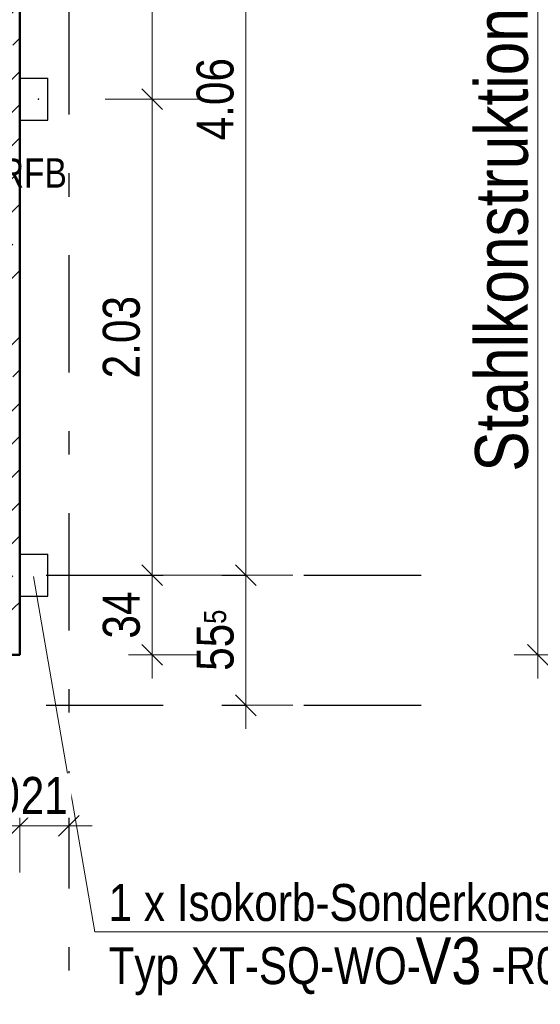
# Model space of a CAD drawing. Header units: millimetres. Extents: x -13 to 146, y -13 to 60.
# Tile 105 of 170: x 47.33 to 49.56, y 18.61 to 22.81. Entities that reach past the tile are written whole.
import ezdxf

# ---------------------------------------------------------------- set-up
doc = ezdxf.new("R2010")
doc.units = ezdxf.units.MM
doc.linetypes.add('DASHDOTX2', pattern=[2, 1, -0.5, 0, -0.5])
for name, color, linetype, lineweight in [('Achsen', 7, 'Continuous', 20), ('Schraffuren', 7, 'Continuous', 20), ('Texte', 7, 'Continuous', 20)]:
    doc.layers.add(name, color=color, linetype=linetype, lineweight=lineweight)
doc.styles.add('Arial Narrow', font='ARIALN.TTF')
doc.dimstyles.new('Arch_Strakon_dimstyle', dxfattribs={"dimtxt": 11.25, "dimasz": 1, "dimexe": 1.25, "dimexo": 0.0625, "dimgap": 1, "dimtad": 0, "dimdec": 5, "dimzin": 12, "dimdsep": 46, "dimtxsty": 'Arial Narrow', "dimblk": 'Arrowhead_Tick', "dimsah": 1, "dimcen": 0, "dimse1": 1, "dimse2": 1, "dimclrd": 6, "dimclrt": 3, "dimazin": 0, "dimtfac": 1, "dimtdec": 4, "dimtmove": 0, "dimatfit": 3, "dimldrblk": 'NONE', "dimfxl": 1, "dimtvp": 1, "dimtolj": 1, "dimtzin": 0, "dimlwd": 13, "dimarcsym": 2})
pattern_1 = [(45, (0, 0), (-0.14142136, 0.14142136), [0.15, -0.1]), (45, (-0.07071, 0.07071), (-0.14142136, 0.14142136), [])]

# ---------------------------------------------------------------- blocks, each defined once
blk = doc.blocks.new('Arrowhead_Tick')
at = {"color": 0, "linetype": 'Continuous', "lineweight": -2}
for p, q in [((0, 20), (0, -10)), ((-1, 0), (0, 0)), ((10, 0), (0, 0))]:
    blk.add_line(p, q, dxfattribs=at)
at = {"color": 2, "linetype": 'Continuous', "lineweight": 35}
blk.add_line((4.42, 4.42), (-4.42, -4.42), dxfattribs=at)
blk = doc.blocks.new('*D100')
at = {"layer": 'Achsen', "color": 6, "linetype": 'Continuous', "lineweight": 13}
blk.add_line((48.3, 19.893), (48.3, 20.428), dxfattribs=at)
at = {"layer": 'Defpoints', "color": 0}
for p in [(49.1225, 20.438), (49.1225, 19.883)]:
    blk.add_point(p, dxfattribs=at)
at = {"layer": 'Achsen', "color": 6, "lineweight": 13, "xscale": 0.01, "yscale": 0.01, "zscale": 0.01}
for p, rotation in [((48.3, 20.438), 90), ((48.3, 19.883), 270)]:
    blk.add_blockref('Arrowhead_Tick', p, dxfattribs=dict(at, rotation=rotation))
at = {"layer": 'Achsen', "color": 2, "lineweight": 35, "insert": (48.1699, 20.1605), "char_height": 0.1575, "attachment_point": 5, "rotation": 90, "style": 'Arial Narrow', "bg_fill": 3, "box_fill_scale": 1.1, "bg_fill_color": 256, "bg_fill_true_color": 13158600, "bg_fill_transparency": 0}
blk.add_mtext('\\A1;55{\\A1;\\H.6x;\\S5;}', dxfattribs=at)
at = {"layer": 'Defpoints', "color": 0}
blk.add_point((48.3, 20.438), dxfattribs=at)
blk = doc.blocks.new('_None')
blk = doc.blocks.new('*D101')
at = {"layer": 'Achsen', "color": 6, "linetype": 'Continuous', "lineweight": 13}
blk.add_line((48.3, 20.448), (48.3, 24.488), dxfattribs=at)
at = {"layer": 'Defpoints', "color": 0}
for p in [(48.3, 24.498), (49.1225, 24.498), (49.1225, 20.438)]:
    blk.add_point(p, dxfattribs=at)
at = {"layer": 'Achsen', "color": 6, "lineweight": 13, "xscale": 0.01, "yscale": 0.01, "zscale": 0.01}
for p, rotation in [((48.3, 24.498), 90), ((48.3, 20.438), 270)]:
    blk.add_blockref('Arrowhead_Tick', p, dxfattribs=dict(at, rotation=rotation))
at = {"layer": 'Achsen', "color": 2, "lineweight": 35, "insert": (48.1696, 22.468), "char_height": 0.1575, "attachment_point": 5, "rotation": 90, "style": 'Arial Narrow', "bg_fill": 3, "box_fill_scale": 1.1, "bg_fill_color": 256, "bg_fill_true_color": 13158600, "bg_fill_transparency": 0}
blk.add_mtext('\\A1;4.06', dxfattribs=at)
blk = doc.blocks.new('*D162')
at = {"layer": 'Achsen', "color": 6, "linetype": 'Continuous', "lineweight": 13}
blk.add_line((47.145, 19.3696), (47.325, 19.3696), dxfattribs=at)
at = {"layer": 'Defpoints', "color": 0}
for p in [(47.135, 20.2981), (47.335, 20.0981), (47.335, 19.3696)]:
    blk.add_point(p, dxfattribs=at)
at = {"layer": 'Achsen', "color": 6, "lineweight": 13, "xscale": 0.01, "yscale": 0.01, "zscale": 0.01}
blk.add_blockref('Arrowhead_Tick', (47.335, 19.3696), dxfattribs=at)
at = {"layer": 'Achsen', "color": 6, "lineweight": 13, "xscale": 0.01, "yscale": 0.01, "zscale": 0.01, "rotation": 180}
blk.add_blockref('Arrowhead_Tick', (47.135, 19.3696), dxfattribs=at)
at = {"layer": 'Achsen', "color": 2, "lineweight": 35, "insert": (47.235, 19.5), "char_height": 0.1575, "attachment_point": 5, "style": 'Arial Narrow', "bg_fill": 3, "box_fill_scale": 1.1, "bg_fill_color": 256, "bg_fill_true_color": 13158600, "bg_fill_transparency": 0}
blk.add_mtext('\\A1;20', dxfattribs=at)
blk = doc.blocks.new('*D190')
at = {"layer": 'Achsen', "color": 6, "linetype": 'Continuous', "lineweight": 13}
blk.add_line((47.345, 19.3696), (47.5346, 19.3696), dxfattribs=at)
at = {"layer": 'Defpoints', "color": 0}
for p in [(47.335, 20.0981), (47.5446, 19.3696), (47.5446, 12.3741)]:
    blk.add_point(p, dxfattribs=at)
at = {"layer": 'Achsen', "color": 6, "lineweight": 13, "xscale": 0.01, "yscale": 0.01, "zscale": 0.01}
blk.add_blockref('Arrowhead_Tick', (47.5446, 19.3696), dxfattribs=at)
at = {"layer": 'Achsen', "color": 6, "lineweight": 13, "xscale": 0.01, "yscale": 0.01, "zscale": 0.01, "rotation": 180}
blk.add_blockref('Arrowhead_Tick', (47.335, 19.3696), dxfattribs=at)
at = {"layer": 'Achsen', "color": 2, "lineweight": 35, "insert": (47.4398, 19.4986), "char_height": 0.1575, "attachment_point": 5, "style": 'Arial Narrow', "bg_fill": 3, "box_fill_scale": 1.1, "bg_fill_color": 256, "bg_fill_true_color": 13158600, "bg_fill_transparency": 0}
blk.add_mtext('\\A1;21', dxfattribs=at)
blk = doc.blocks.new('*D199')
at = {"color": 6, "linetype": 'Continuous', "lineweight": 13}
blk.add_line((49.5455, 20.108), (49.5455, 37.2481), dxfattribs=at)
at = {"layer": 'Defpoints', "color": 0}
for p in [(47.3348, 37.2581), (49.5455, 37.2581), (47.335, 20.098)]:
    blk.add_point(p, dxfattribs=at)
at = {"color": 6, "lineweight": 13, "xscale": 0.01, "yscale": 0.01, "zscale": 0.01}
for p, rotation in [((49.5455, 37.2581), 90), ((49.5455, 20.098), 270)]:
    blk.add_blockref('Arrowhead_Tick', p, dxfattribs=dict(at, rotation=rotation))
blk = doc.blocks.new('*D461')
at = {"color": 6, "linetype": 'Continuous', "lineweight": 13}
blk.add_line((47.9, 20.108), (47.9, 20.428), dxfattribs=at)
at = {"layer": 'Defpoints', "color": 0}
for p in [(47.9, 20.438), (49.1225, 20.438), (47.335, 20.098)]:
    blk.add_point(p, dxfattribs=at)
at = {"color": 6, "lineweight": 13, "xscale": 0.01, "yscale": 0.01, "zscale": 0.01}
for p, rotation in [((47.9, 20.438), 90), ((47.9, 20.098), 270)]:
    blk.add_blockref('Arrowhead_Tick', p, dxfattribs=dict(at, rotation=rotation))
at = {"color": 2, "lineweight": 35, "insert": (47.7696, 20.268), "char_height": 0.1575, "attachment_point": 5, "rotation": 90, "style": 'Arial Narrow', "bg_fill": 3, "box_fill_scale": 1.1, "bg_fill_color": 256, "bg_fill_true_color": 13158600, "bg_fill_transparency": 0}
blk.add_mtext('\\A1;34', dxfattribs=at)
blk = doc.blocks.new('*D462')
at = {"color": 6, "linetype": 'Continuous', "lineweight": 13}
blk.add_line((47.9, 20.448), (47.9, 22.4581), dxfattribs=at)
at = {"layer": 'Defpoints', "color": 0}
for p in [(47.415, 22.4681), (47.9, 22.4681), (49.1225, 20.438)]:
    blk.add_point(p, dxfattribs=at)
at = {"color": 6, "lineweight": 13, "xscale": 0.01, "yscale": 0.01, "zscale": 0.01}
for p, rotation in [((47.9, 22.4681), 90), ((47.9, 20.438), 270)]:
    blk.add_blockref('Arrowhead_Tick', p, dxfattribs=dict(at, rotation=rotation))
at = {"color": 2, "lineweight": 35, "insert": (47.7696, 21.453), "char_height": 0.1575, "attachment_point": 5, "rotation": 90, "style": 'Arial Narrow', "bg_fill": 3, "box_fill_scale": 1.1, "bg_fill_color": 256, "bg_fill_true_color": 13158600, "bg_fill_transparency": 0}
blk.add_mtext('\\A1;2.03', dxfattribs=at)
blk = doc.blocks.new('*D463')
at = {"color": 6, "linetype": 'Continuous', "lineweight": 13}
blk.add_line((47.9, 22.4781), (47.9, 24.488), dxfattribs=at)
at = {"layer": 'Defpoints', "color": 0}
for p in [(47.9, 24.498), (49.1225, 24.498), (47.415, 22.4681)]:
    blk.add_point(p, dxfattribs=at)
at = {"color": 6, "lineweight": 13, "xscale": 0.01, "yscale": 0.01, "zscale": 0.01}
for p, rotation in [((47.9, 24.498), 90), ((47.9, 22.4681), 270)]:
    blk.add_blockref('Arrowhead_Tick', p, dxfattribs=dict(at, rotation=rotation))
at = {"color": 2, "lineweight": 35, "insert": (47.7696, 23.483), "char_height": 0.1575, "attachment_point": 5, "rotation": 90, "style": 'Arial Narrow', "bg_fill": 3, "box_fill_scale": 1.1, "bg_fill_color": 256, "bg_fill_true_color": 13158600, "bg_fill_transparency": 0}
blk.add_mtext('\\A1;2.03', dxfattribs=at)

msp = doc.modelspace()

# ---------------------------------------------------------------- hatches: boundary and pattern name
at = {"layer": 'Schraffuren', "lineweight": 13}
h = msp.add_hatch(dxfattribs=at)
h.set_pattern_fill('bB', color=6, scale=0.01, angle=45, style=0, pattern_type=2)
h.set_pattern_definition(pattern_1)
h.paths.add_polyline_path([(47.334982, 25.848114), (47.334982, 20.29809), (47.134982, 20.29809), (47.134982, 25.848114)])
h = msp.add_hatch(dxfattribs=at)
h.set_pattern_fill('bB', color=6, scale=0.01, angle=45, style=0, pattern_type=2)
h.set_pattern_definition(pattern_1)
h.paths.add_polyline_path([(47.334982, 20.09809), (46.344627, 20.09809), (46.344627, 20.29809), (47.334982, 20.29809)])

# ---------------------------------------------------------------- linework, layer by layer
at = {"color": 5, "linetype": 'Continuous', "lineweight": 18}
msp.add_line((47.656003, 18.917682), (47.393631, 20.432805), dxfattribs=at)
at = {"color": 9, "linetype": 'Continuous', "lineweight": 0}
msp.add_circle((47.414982, 22.46809), 0.00111, dxfattribs=at)
at = {"layer": 'Achsen', "color": 3, "linetype": 'DASHDOTX2', "lineweight": 25, "ltscale": 0.5}
for p, q in [((47.544631, 39.402162), (47.544631, 17.803455)), ((3.447631, 20.43799), (49.122527, 20.43799)), ((3.447631, 19.88299), (49.122527, 19.88299))]:
    msp.add_line(p, q, dxfattribs=at)
at = {"layer": 'Achsen', "color": 5, "linetype": 'Continuous', "lineweight": 18}
msp.add_line((51.689219, 18.917682), (47.656003, 18.917682), dxfattribs=at)
at = {"layer": 'Achsen', "color": 9, "linetype": 'Continuous', "lineweight": 0}
msp.add_circle((47.334982, 20.09799), 0.00111, dxfattribs=at)

# ---------------------------------------------------------------- texts
at = {"color": 4, "lineweight": 50, "style": 'Arial Narrow'}
msp.add_text('Stahlkonstruktion Terrasse', height=0.225, rotation=90, dxfattribs=at).set_placement((49.503286, 20.879487))
at = {"color": 2, "lineweight": 35, "style": 'Arial Narrow'}
msp.add_text('Typ XT-SQ-WO-      -R0_LR170_X120_H280-L220-D16', height=0.1575, dxfattribs=at).set_placement((47.714248, 18.693883))
at = {"layer": 'Achsen', "color": 2, "lineweight": 35, "style": 'Arial Narrow'}
for s, height, p in [('1 x Isokorb-Sonderkonstruktion', 0.1575, (47.714248, 18.963347)), ('V3', 0.2, (49.024287, 18.693883))]:
    msp.add_text(s, height=height, dxfattribs=at).set_placement(p)

# ---------------------------------------------------------------- next in the draw order: dimensions: what is measured, and where the dimension line sits
at = {"layer": 'Achsen', "lineweight": 35}
dim = msp.add_linear_dim(base=(48.3, 20.43799), p1=(49.122527, 19.88299), p2=(49.122527, 20.43799), angle=90, text='55{\\A1;\\H.6x;\\S5;}', dimstyle='Arch_Strakon_dimstyle', override={"dimscale": 0.01, "dimtxt": 15.75, "dimasz": 1, "dimgap": 5, "dimtad": 1, "dimjust": 0, "dimtih": 0, "dimtoh": 0, "dimdec": 5, "dimdsep": 46, "dimtxsty": 'Arial Narrow', "dimclrd": 6, "dimclrt": 2, "dimtix": 1, "dimtofl": 255, "dimtmove": 0, "dimatfit": 2, "dimfxl": 0, "dimfxlon": 0, "dimtvp": 31.746032, "dimtfill": 1, "dimtfillclr": 7, "dimlwd": 13}, dxfattribs=at)
dim.commit()
dim.dimension.update_dxf_attribs({"geometry": '*D100', "text_midpoint": (48.3, 20.16049), "dimtype": 160})
dim = msp.add_linear_dim(base=(47.334982, 19.369568), p1=(47.134982, 20.29809), p2=(47.334982, 20.09809), text='20', dimstyle='Arch_Strakon_dimstyle', override={"dimscale": 0.01, "dimtxt": 15.75, "dimasz": 1, "dimgap": 5, "dimtad": 1, "dimjust": 0, "dimtih": 0, "dimtoh": 0, "dimdec": 5, "dimdsep": 46, "dimtxsty": 'Arial Narrow', "dimclrd": 6, "dimclrt": 2, "dimtix": 1, "dimtofl": 255, "dimtmove": 0, "dimatfit": 2, "dimfxl": 0, "dimfxlon": 0, "dimtvp": 31.746032, "dimtfill": 1, "dimtfillclr": 7, "dimlwd": 13}, dxfattribs=at)
dim.commit()
dim.dimension.update_dxf_attribs({"geometry": '*D162', "text_midpoint": (47.234982, 19.369568), "dimtype": 160})

# ---------------------------------------------------------------- next in the draw order: dimensions: what is measured, and where the dimension line sits
dim = msp.add_linear_dim(base=(48.3, 24.49799), p1=(49.122527, 20.43799), p2=(49.122527, 24.49799), angle=90, text='4.06', dimstyle='Arch_Strakon_dimstyle', override={"dimscale": 0.01, "dimtxt": 15.75, "dimasz": 1, "dimgap": 5, "dimtad": 1, "dimjust": 0, "dimtih": 0, "dimtoh": 0, "dimdec": 5, "dimdsep": 46, "dimtxsty": 'Arial Narrow', "dimclrd": 6, "dimclrt": 2, "dimtix": 1, "dimtofl": 255, "dimtmove": 0, "dimatfit": 2, "dimfxl": 0, "dimfxlon": 0, "dimtvp": 31.746032, "dimtfill": 1, "dimtfillclr": 7, "dimlwd": 13}, dxfattribs=at)
dim.commit()
dim.dimension.update_dxf_attribs({"geometry": '*D101', "text_midpoint": (48.3, 22.46799), "dimtype": 160})
dim = msp.add_linear_dim(base=(47.544631, 19.369568), p1=(47.334982, 20.09809), p2=(47.544631, 12.374124), text='21', dimstyle='Arch_Strakon_dimstyle', override={"dimscale": 0.01, "dimtxt": 15.75, "dimasz": 1, "dimgap": 5, "dimtad": 1, "dimjust": 0, "dimtih": 0, "dimtoh": 0, "dimdec": 5, "dimdsep": 46, "dimtxsty": 'Arial Narrow', "dimclrd": 6, "dimclrt": 2, "dimtix": 1, "dimtofl": 255, "dimtmove": 0, "dimatfit": 2, "dimfxl": 0, "dimfxlon": 0, "dimtvp": 31.746032, "dimtfill": 1, "dimtfillclr": 7, "dimlwd": 13}, dxfattribs=at)
dim.commit()
dim.dimension.update_dxf_attribs({"geometry": '*D190', "text_midpoint": (47.439807, 19.369568), "dimtype": 160})

# ---------------------------------------------------------------- next in the draw order: dimensions: what is measured, and where the dimension line sits
at = {"lineweight": 35}
dim = msp.add_linear_dim(base=(49.54546, 37.258143), p1=(47.334982, 20.09799), p2=(47.334832, 37.258143), angle=90, text=' ', dimstyle='Arch_Strakon_dimstyle', override={"dimscale": 0.01, "dimtxt": 15.75, "dimasz": 1, "dimgap": 5, "dimtad": 1, "dimjust": 0, "dimtih": 0, "dimtoh": 0, "dimdec": 5, "dimdsep": 46, "dimtxsty": 'Arial Narrow', "dimclrd": 6, "dimclrt": 2, "dimtix": 1, "dimtofl": 255, "dimtmove": 0, "dimatfit": 2, "dimfxl": 0, "dimfxlon": 0, "dimtvp": 31.746032, "dimtfill": 1, "dimtfillclr": 7, "dimlwd": 13}, dxfattribs=at)
dim.commit()
dim.dimension.update_dxf_attribs({"geometry": '*D199', "text_midpoint": (49.54546, 28.678066), "dimtype": 160})

# ---------------------------------------------------------------- next in the draw order: dimensions: what is measured, and where the dimension line sits
dim = msp.add_linear_dim(base=(47.9, 20.43799), p1=(47.334982, 20.09799), p2=(49.122527, 20.43799), angle=90, text='34', dimstyle='Arch_Strakon_dimstyle', override={"dimscale": 0.01, "dimtxt": 15.75, "dimasz": 1, "dimgap": 5, "dimtad": 1, "dimjust": 0, "dimtih": 0, "dimtoh": 0, "dimdec": 5, "dimdsep": 46, "dimtxsty": 'Arial Narrow', "dimclrd": 6, "dimclrt": 2, "dimtix": 1, "dimtofl": 255, "dimtmove": 0, "dimatfit": 2, "dimfxl": 0, "dimfxlon": 0, "dimtvp": 31.746032, "dimtfill": 1, "dimtfillclr": 7, "dimlwd": 13}, dxfattribs=at)
dim.commit()
dim.dimension.update_dxf_attribs({"geometry": '*D461', "text_midpoint": (47.9, 20.26799), "dimtype": 160})

# ---------------------------------------------------------------- next in the draw order: linework, layer by layer
at = {"color": 4, "linetype": 'Continuous', "lineweight": 50}
for p, q in [((47.334982, 20.29809), (47.334982, 25.848114)), ((47.334982, 20.09809), (47.334982, 20.29809)), ((46.344627, 20.09809), (47.334982, 20.09809))]:
    msp.add_line(p, q, dxfattribs=at)

# ---------------------------------------------------------------- next in the draw order: dimensions: what is measured, and where the dimension line sits
at = {"lineweight": 35}
dim = msp.add_linear_dim(base=(47.9, 22.46809), p1=(49.122527, 20.43799), p2=(47.414982, 22.46809), angle=90, text='2.03', dimstyle='Arch_Strakon_dimstyle', override={"dimscale": 0.01, "dimtxt": 15.75, "dimasz": 1, "dimgap": 5, "dimtad": 1, "dimjust": 0, "dimtih": 0, "dimtoh": 0, "dimdec": 5, "dimdsep": 46, "dimtxsty": 'Arial Narrow', "dimclrd": 6, "dimclrt": 2, "dimtix": 1, "dimtofl": 255, "dimtmove": 0, "dimatfit": 2, "dimfxl": 0, "dimfxlon": 0, "dimtvp": 31.746032, "dimtfill": 1, "dimtfillclr": 7, "dimlwd": 13}, dxfattribs=at)
dim.commit()
dim.dimension.update_dxf_attribs({"geometry": '*D462', "text_midpoint": (47.9, 21.45304), "dimtype": 160})

# ---------------------------------------------------------------- next in the draw order: linework, layer by layer
at = {"layer": 'Achsen', "color": 3, "linetype": 'Continuous', "lineweight": 25}
for p, q in [((47.334982, 20.52809), (47.454982, 20.52809)), ((47.454982, 20.34809), (47.454982, 20.52809)), ((47.334982, 20.34809), (47.454982, 20.34809))]:
    msp.add_line(p, q, dxfattribs=at)

# ---------------------------------------------------------------- next in the draw order: texts
at = {"layer": 'Texte', "color": 3, "lineweight": 25, "style": 'Arial Narrow'}
msp.add_text('UK = 4.99 ü. RFB', height=0.125, dxfattribs=at).set_placement((46.410198, 22.090952))

# ---------------------------------------------------------------- next in the draw order: dimensions: what is measured, and where the dimension line sits
at = {"lineweight": 35}
dim = msp.add_linear_dim(base=(47.9, 24.49799), p1=(47.414982, 22.46809), p2=(49.122527, 24.49799), angle=90, text='2.03', dimstyle='Arch_Strakon_dimstyle', override={"dimscale": 0.01, "dimtxt": 15.75, "dimasz": 1, "dimgap": 5, "dimtad": 1, "dimjust": 0, "dimtih": 0, "dimtoh": 0, "dimdec": 5, "dimdsep": 46, "dimtxsty": 'Arial Narrow', "dimclrd": 6, "dimclrt": 2, "dimtix": 1, "dimtofl": 255, "dimtmove": 0, "dimatfit": 2, "dimfxl": 0, "dimfxlon": 0, "dimtvp": 31.746032, "dimtfill": 1, "dimtfillclr": 7, "dimlwd": 13}, dxfattribs=at)
dim.commit()
dim.dimension.update_dxf_attribs({"geometry": '*D463', "text_midpoint": (47.9, 23.48304), "dimtype": 160})

# ---------------------------------------------------------------- next in the draw order: linework, layer by layer
at = {"layer": 'Achsen', "color": 3, "linetype": 'Continuous', "lineweight": 25}
for p, q in [((47.334982, 22.55809), (47.454982, 22.55809)), ((47.454982, 22.37809), (47.454982, 22.55809)), ((47.334982, 22.37809), (47.454982, 22.37809))]:
    msp.add_line(p, q, dxfattribs=at)

doc.saveas('drawing.dxf')
